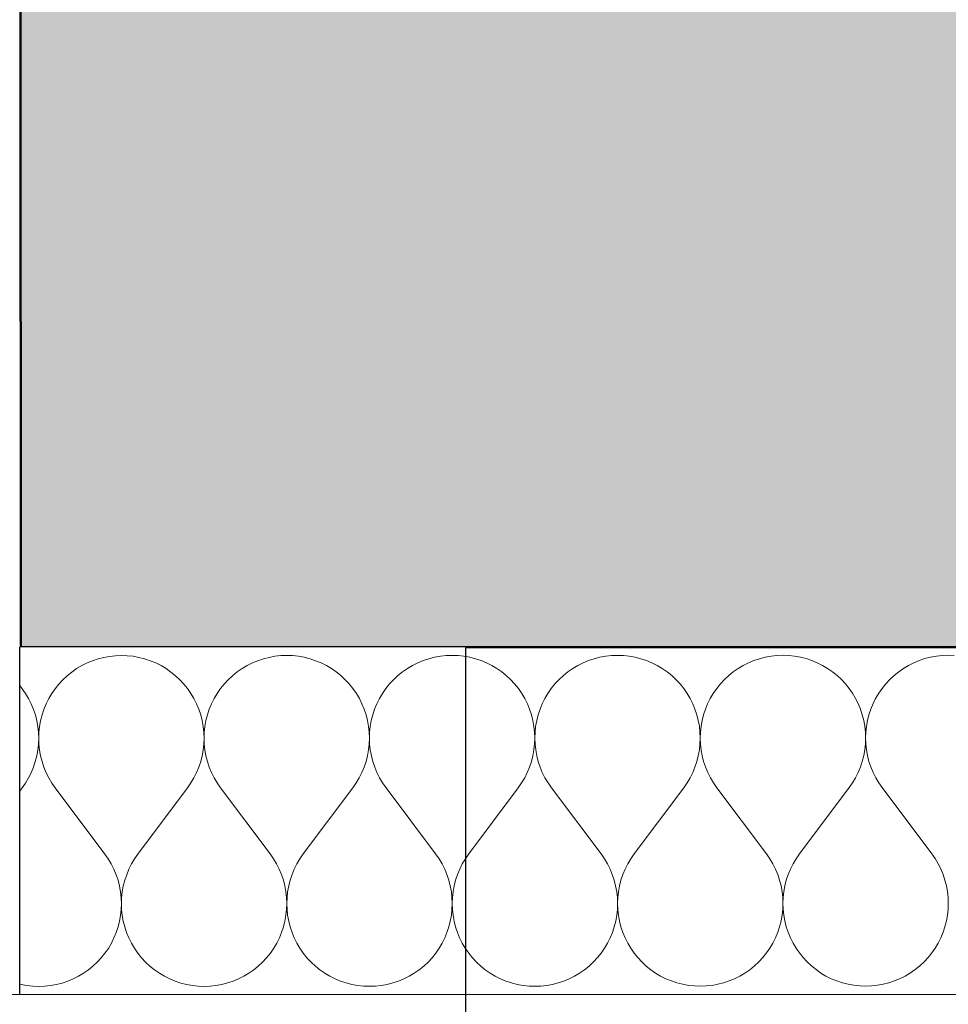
# Model space of a CAD drawing. Header units: millimetres. Extents: x -28761 to 4793, y -4271 to 20239.
# Tile 68 of 256: x -11399 to -10971, y 187 to 640. Entities that reach past the tile are written whole.
import ezdxf

# ---------------------------------------------------------------- set-up
doc = ezdxf.new("R2010")
doc.units = ezdxf.units.MM
doc.header["$MEASUREMENT"] = 0
doc.linetypes.add('Wipeout_Contour', pattern=[1000, 0, -1000])
for name, color, linetype in [('5._POHLED ZÁPADNÍ_1_Konstrukce - nenosné', 7, 'Continuous'), ('5._POHLED ZÁPADNÍ_1_Konstrukce - nosné', 7, 'Continuous'), ('5._POHLED ZÁPADNÍ_1_Nové_Konstrukce - nosné', 7, 'Continuous'), ('5._POHLED ZÁPADNÍ_1_Nové_Otvory – Dveře', 7, 'Continuous'), ('5._POHLED ZÁPADNÍ_1_Nové_Výplně – Řezové', 7, 'Continuous'), ('5._POHLED ZÁPADNÍ_1_TZB - elektroinstalace', 7, 'Continuous'), ('5._POHLED ZÁPADNÍ_1_Výplně – Řezové', 7, 'Continuous')]:
    doc.layers.add(name, color=color, linetype=linetype)

# ---------------------------------------------------------------- blocks, each defined once
blk = doc.blocks.new('*X5', base_point=(-30186.65, -6515.26))
at = {"layer": '5._POHLED ZÁPADNÍ_1_Nové_Výplně – Řezové', "color": 21, "linetype": 'Continuous', "lineweight": 20, "true_color": 0xffaaaa}
for p, q in [((-11365.8, 344.87), (-11368.31, 343.83)), ((-11363.22, 345.73), (-11365.8, 344.87)), ((-11360.58, 346.41), (-11363.22, 345.73)), ((-11357.91, 346.89), (-11360.58, 346.41)), ((-11355.2, 347.18), (-11357.91, 346.89)), ((-11352.48, 347.28), (-11355.2, 347.18)), ((-11349.76, 347.19), (-11352.48, 347.28)), ((-11347.06, 346.9), (-11349.76, 347.19)), ((-11344.38, 346.41), (-11347.06, 346.9)), ((-11341.75, 345.74), (-11344.38, 346.41)), ((-11339.16, 344.88), (-11341.75, 345.74)), ((-11336.65, 343.84), (-11339.16, 344.88)), ((-11289.61, 344.9), (-11292.12, 343.85)), ((-11287.03, 345.76), (-11289.61, 344.9)), ((-11284.39, 346.43), (-11287.03, 345.76)), ((-11281.72, 346.92), (-11284.39, 346.43)), ((-11279.01, 347.21), (-11281.72, 346.92)), ((-11276.29, 347.3), (-11279.01, 347.21)), ((-11273.57, 347.21), (-11276.29, 347.3)), ((-11270.87, 346.92), (-11273.57, 347.21)), ((-11268.19, 346.44), (-11270.87, 346.92)), ((-11265.56, 345.76), (-11268.19, 346.44)), ((-11262.97, 344.9), (-11265.56, 345.76)), ((-11260.46, 343.86), (-11262.97, 344.9)), ((-11213.42, 344.92), (-11215.93, 343.88)), ((-11210.84, 345.78), (-11213.42, 344.92)), ((-11208.2, 346.45), (-11210.84, 345.78)), ((-11205.53, 346.94), (-11208.2, 346.45)), ((-11202.82, 347.23), (-11205.53, 346.94)), ((-11200.1, 347.33), (-11202.82, 347.23)), ((-11197.38, 347.23), (-11200.1, 347.33)), ((-11194.68, 346.94), (-11197.38, 347.23)), ((-11192, 346.46), (-11194.68, 346.94)), ((-11189.37, 345.79), (-11192, 346.46)), ((-11186.78, 344.93), (-11189.37, 345.79)), ((-11184.27, 343.89), (-11186.78, 344.93)), ((-11137.23, 344.94), (-11139.74, 343.9)), ((-11134.65, 345.8), (-11137.23, 344.94)), ((-11132.01, 346.48), (-11134.65, 345.8)), ((-11129.34, 346.96), (-11132.01, 346.48)), ((-11126.63, 347.25), (-11129.34, 346.96)), ((-11123.91, 347.35), (-11126.63, 347.25)), ((-11121.19, 347.25), (-11123.91, 347.35)), ((-11118.49, 346.96), (-11121.19, 347.25)), ((-11115.81, 346.48), (-11118.49, 346.96)), ((-11113.17, 345.81), (-11115.81, 346.48)), ((-11110.59, 344.95), (-11113.17, 345.81)), ((-11108.08, 343.91), (-11110.59, 344.95)), ((-11061.04, 344.96), (-11063.55, 343.92)), ((-11058.46, 345.82), (-11061.04, 344.96)), ((-11055.82, 346.5), (-11058.46, 345.82)), ((-11053.15, 346.98), (-11055.82, 346.5)), ((-11050.44, 347.27), (-11053.15, 346.98)), ((-11047.72, 347.37), (-11050.44, 347.27)), ((-11045, 347.28), (-11047.72, 347.37)), ((-11042.3, 346.99), (-11045, 347.28)), ((-11039.62, 346.5), (-11042.3, 346.99)), ((-11036.98, 345.83), (-11039.62, 346.5)), ((-11034.4, 344.97), (-11036.98, 345.83)), ((-11031.89, 343.93), (-11034.4, 344.97)), ((-10984.85, 344.99), (-10987.36, 343.94)), ((-10982.27, 345.85), (-10984.85, 344.99)), ((-10979.63, 346.52), (-10982.27, 345.85)), ((-10976.95, 347), (-10979.63, 346.52)), ((-10974.25, 347.3), (-10976.95, 347)), ((-10971.53, 347.39), (-10974.25, 347.3)), ((-10968.81, 347.3), (-10971.53, 347.39)), ((-11373.09, 341.22), (-11375.32, 339.67)), ((-11370.75, 342.61), (-11373.09, 341.22)), ((-11368.31, 343.83), (-11370.75, 342.61)), ((-11334.22, 342.62), (-11336.65, 343.84)), ((-11331.88, 341.24), (-11334.22, 342.62)), ((-11329.64, 339.68), (-11331.88, 341.24)), ((-11296.89, 341.25), (-11299.13, 339.69)), ((-11294.56, 342.64), (-11296.89, 341.25)), ((-11292.12, 343.85), (-11294.56, 342.64)), ((-11258.03, 342.65), (-11260.46, 343.86)), ((-11255.69, 341.26), (-11258.03, 342.65)), ((-11253.45, 339.71), (-11255.69, 341.26)), ((-11220.7, 341.27), (-11222.94, 339.72)), ((-11218.37, 342.66), (-11220.7, 341.27)), ((-11215.93, 343.88), (-11218.37, 342.66)), ((-11181.84, 342.67), (-11184.27, 343.89)), ((-11179.5, 341.28), (-11181.84, 342.67)), ((-11177.26, 339.73), (-11179.5, 341.28)), ((-11144.51, 341.29), (-11146.75, 339.74)), ((-11142.17, 342.68), (-11144.51, 341.29)), ((-11139.74, 343.9), (-11142.17, 342.68)), ((-11105.65, 342.69), (-11108.08, 343.91)), ((-11103.31, 341.3), (-11105.65, 342.69)), ((-11101.07, 339.75), (-11103.31, 341.3)), ((-11068.32, 341.31), (-11070.56, 339.76)), ((-11065.98, 342.7), (-11068.32, 341.31)), ((-11063.55, 343.92), (-11065.98, 342.7)), ((-11029.46, 342.71), (-11031.89, 343.93)), ((-11027.12, 341.33), (-11029.46, 342.71)), ((-11024.88, 339.77), (-11027.12, 341.33)), ((-10992.13, 341.34), (-10994.37, 339.78)), ((-10989.79, 342.73), (-10992.13, 341.34)), ((-10987.36, 343.94), (-10989.79, 342.73)), ((-11379.43, 336.11), (-11381.28, 334.12)), ((-11377.44, 337.96), (-11379.43, 336.11)), ((-11375.32, 339.67), (-11377.44, 337.96)), ((-11327.53, 337.98), (-11329.64, 339.68)), ((-11325.53, 336.12), (-11327.53, 337.98)), ((-11323.68, 334.13), (-11325.53, 336.12)), ((-11303.24, 336.13), (-11305.09, 334.14)), ((-11301.25, 337.99), (-11303.24, 336.13)), ((-11299.13, 339.69), (-11301.25, 337.99)), ((-11251.33, 338), (-11253.45, 339.71)), ((-11249.34, 336.15), (-11251.33, 338)), ((-11247.49, 334.16), (-11249.34, 336.15)), ((-11227.05, 336.15), (-11228.9, 334.16)), ((-11225.06, 338.01), (-11227.05, 336.15)), ((-11222.94, 339.72), (-11225.06, 338.01)), ((-11175.14, 338.02), (-11177.26, 339.73)), ((-11173.15, 336.17), (-11175.14, 338.02)), ((-11171.3, 334.18), (-11173.15, 336.17)), ((-11150.85, 336.18), (-11152.71, 334.18)), ((-11148.86, 338.03), (-11150.85, 336.18)), ((-11146.75, 339.74), (-11148.86, 338.03)), ((-11098.95, 338.04), (-11101.07, 339.75)), ((-11096.96, 336.19), (-11098.95, 338.04)), ((-11095.11, 334.2), (-11096.96, 336.19)), ((-11074.66, 336.2), (-11076.52, 334.21)), ((-11072.67, 338.05), (-11074.66, 336.2)), ((-11070.56, 339.76), (-11072.67, 338.05)), ((-11022.76, 338.07), (-11024.88, 339.77)), ((-11020.77, 336.21), (-11022.76, 338.07)), ((-11018.92, 334.22), (-11020.77, 336.21)), ((-10998.47, 336.22), (-11000.33, 334.23)), ((-10996.48, 338.08), (-10998.47, 336.22)), ((-10994.37, 339.78), (-10996.48, 338.08)), ((-11398.16, 331.99), (-11399.3, 333.4)), ((-11396.61, 329.76), (-11398.16, 331.99)), ((-11382.98, 332), (-11384.53, 329.76)), ((-11381.28, 334.12), (-11382.98, 332)), ((-11321.97, 332.01), (-11323.68, 334.13)), ((-11320.42, 329.78), (-11321.97, 332.01)), ((-11306.79, 332.02), (-11308.34, 329.78)), ((-11305.09, 334.14), (-11306.79, 332.02)), ((-11245.78, 332.04), (-11247.49, 334.16)), ((-11244.23, 329.8), (-11245.78, 332.04)), ((-11230.6, 332.04), (-11232.15, 329.81)), ((-11228.9, 334.16), (-11230.6, 332.04)), ((-11169.59, 332.06), (-11171.3, 334.18)), ((-11168.04, 329.82), (-11169.59, 332.06)), ((-11154.41, 332.06), (-11155.96, 329.83)), ((-11152.71, 334.18), (-11154.41, 332.06)), ((-11093.4, 332.08), (-11095.11, 334.2)), ((-11091.85, 329.85), (-11093.4, 332.08)), ((-11078.22, 332.09), (-11079.77, 329.85)), ((-11076.52, 334.21), (-11078.22, 332.09)), ((-11017.21, 332.1), (-11018.92, 334.22)), ((-11015.66, 329.87), (-11017.21, 332.1)), ((-11002.03, 332.11), (-11003.58, 329.87)), ((-11000.33, 334.23), (-11002.03, 332.11)), ((-11395.22, 327.42), (-11396.61, 329.76)), ((-11394.01, 324.98), (-11395.22, 327.42)), ((-11385.92, 327.42), (-11387.14, 324.99)), ((-11384.53, 329.76), (-11385.92, 327.42)), ((-11319.03, 327.44), (-11320.42, 329.78)), ((-11317.82, 325.01), (-11319.03, 327.44)), ((-11309.73, 327.44), (-11310.95, 325.01)), ((-11308.34, 329.78), (-11309.73, 327.44)), ((-11242.84, 327.46), (-11244.23, 329.8)), ((-11241.63, 325.03), (-11242.84, 327.46)), ((-11233.54, 327.46), (-11234.76, 325.03)), ((-11232.15, 329.81), (-11233.54, 327.46)), ((-11166.65, 327.48), (-11168.04, 329.82)), ((-11165.44, 325.05), (-11166.65, 327.48)), ((-11157.35, 327.49), (-11158.57, 325.05)), ((-11155.96, 329.83), (-11157.35, 327.49)), ((-11090.46, 327.51), (-11091.85, 329.85)), ((-11089.25, 325.07), (-11090.46, 327.51)), ((-11081.16, 327.51), (-11082.38, 325.08)), ((-11079.77, 329.85), (-11081.16, 327.51)), ((-11014.27, 327.53), (-11015.66, 329.87)), ((-11013.06, 325.1), (-11014.27, 327.53)), ((-11004.97, 327.53), (-11006.18, 325.1)), ((-11003.58, 329.87), (-11004.97, 327.53)), ((-11392.97, 322.47), (-11394.01, 324.98)), ((-11392.11, 319.89), (-11392.97, 322.47)), ((-11388.18, 322.47), (-11389.03, 319.89)), ((-11387.14, 324.99), (-11388.18, 322.47)), ((-11316.78, 322.49), (-11317.82, 325.01)), ((-11315.92, 319.91), (-11316.78, 322.49)), ((-11311.99, 322.49), (-11312.84, 319.91)), ((-11310.95, 325.01), (-11311.99, 322.49)), ((-11240.59, 322.52), (-11241.63, 325.03)), ((-11239.73, 319.93), (-11240.59, 322.52)), ((-11235.8, 322.52), (-11236.65, 319.93)), ((-11234.76, 325.03), (-11235.8, 322.52)), ((-11164.4, 322.54), (-11165.44, 325.05)), ((-11163.54, 319.96), (-11164.4, 322.54)), ((-11159.6, 322.54), (-11160.46, 319.96)), ((-11158.57, 325.05), (-11159.6, 322.54)), ((-11088.21, 322.56), (-11089.25, 325.07)), ((-11087.35, 319.98), (-11088.21, 322.56)), ((-11083.41, 322.56), (-11084.27, 319.98)), ((-11082.38, 325.08), (-11083.41, 322.56)), ((-11012.01, 322.58), (-11013.06, 325.1)), ((-11011.16, 320), (-11012.01, 322.58)), ((-11007.22, 322.58), (-11008.08, 320)), ((-11006.18, 325.1), (-11007.22, 322.58)), ((-11391.44, 317.25), (-11392.11, 319.89)), ((-11389.03, 319.89), (-11389.7, 317.25)), ((-11315.25, 317.28), (-11315.92, 319.91)), ((-11312.84, 319.91), (-11313.51, 317.28)), ((-11239.06, 317.3), (-11239.73, 319.93)), ((-11236.65, 319.93), (-11237.32, 317.3)), ((-11162.86, 317.32), (-11163.54, 319.96)), ((-11160.46, 319.96), (-11161.13, 317.32)), ((-11086.67, 317.34), (-11087.35, 319.98)), ((-11084.27, 319.98), (-11084.94, 317.34)), ((-11010.48, 317.36), (-11011.16, 320)), ((-11008.08, 320), (-11008.75, 317.37)), ((-11390.95, 314.58), (-11391.44, 317.25)), ((-11390.66, 311.87), (-11390.95, 314.58)), ((-11390.18, 314.58), (-11390.47, 311.87)), ((-11389.7, 317.25), (-11390.18, 314.58)), ((-11314.76, 314.6), (-11315.25, 317.28)), ((-11314.47, 311.89), (-11314.76, 314.6)), ((-11313.99, 314.6), (-11314.28, 311.89)), ((-11313.51, 317.28), (-11313.99, 314.6)), ((-11238.57, 314.62), (-11239.06, 317.3)), ((-11238.28, 311.92), (-11238.57, 314.62)), ((-11237.8, 314.62), (-11238.09, 311.92)), ((-11237.32, 317.3), (-11237.8, 314.62)), ((-11162.38, 314.64), (-11162.86, 317.32)), ((-11162.09, 311.94), (-11162.38, 314.64)), ((-11161.61, 314.64), (-11161.9, 311.94)), ((-11161.13, 317.32), (-11161.61, 314.64)), ((-11086.19, 314.67), (-11086.67, 317.34)), ((-11085.9, 311.96), (-11086.19, 314.67)), ((-11085.42, 314.67), (-11085.71, 311.96)), ((-11084.94, 317.34), (-11085.42, 314.67)), ((-11010, 314.69), (-11010.48, 317.36)), ((-11009.71, 311.98), (-11010, 314.69)), ((-11009.23, 314.69), (-11009.52, 311.98)), ((-11008.75, 317.37), (-11009.23, 314.69)), ((-11390.67, 306.43), (-11390.57, 309.15)), ((-11390.57, 309.15), (-11390.66, 311.87)), ((-11390.47, 311.87), (-11390.57, 309.15)), ((-11390.57, 309.15), (-11390.47, 306.43)), ((-11314.48, 306.46), (-11314.38, 309.17)), ((-11314.38, 309.17), (-11314.47, 311.89)), ((-11314.28, 311.89), (-11314.38, 309.17)), ((-11314.38, 309.17), (-11314.28, 306.46)), ((-11238.19, 309.2), (-11238.28, 311.92)), ((-11238.28, 306.48), (-11238.19, 309.2)), ((-11238.09, 311.92), (-11238.19, 309.2)), ((-11238.19, 309.2), (-11238.09, 306.48)), ((-11162, 309.22), (-11162.09, 311.94)), ((-11162.09, 306.5), (-11162, 309.22)), ((-11161.9, 311.94), (-11162, 309.22)), ((-11162, 309.22), (-11161.9, 306.5)), ((-11085.81, 309.24), (-11085.9, 311.96)), ((-11085.9, 306.52), (-11085.81, 309.24)), ((-11085.71, 311.96), (-11085.81, 309.24)), ((-11085.81, 309.24), (-11085.71, 306.52)), ((-11009.62, 309.26), (-11009.71, 311.98)), ((-11009.71, 306.54), (-11009.62, 309.26)), ((-11009.52, 311.98), (-11009.62, 309.26)), ((-11009.62, 309.26), (-11009.52, 306.54)), ((-11390.96, 303.73), (-11390.67, 306.43)), ((-11390.47, 306.43), (-11390.17, 303.73)), ((-11314.77, 303.75), (-11314.48, 306.46)), ((-11314.28, 306.46), (-11313.98, 303.75)), ((-11238.58, 303.77), (-11238.28, 306.48)), ((-11238.09, 306.48), (-11237.79, 303.77)), ((-11162.39, 303.8), (-11162.09, 306.5)), ((-11161.9, 306.5), (-11161.6, 303.8)), ((-11086.2, 303.82), (-11085.9, 306.52)), ((-11085.71, 306.52), (-11085.41, 303.82)), ((-11010.49, 301.16), (-11010.01, 303.84)), ((-11010.01, 303.84), (-11009.71, 306.54)), ((-11009.52, 306.54), (-11009.22, 303.84)), ((-11009.22, 303.84), (-11008.74, 301.16)), ((-11392.12, 298.42), (-11391.44, 301.05)), ((-11391.44, 301.05), (-11390.96, 303.73)), ((-11390.17, 303.73), (-11389.69, 301.05)), ((-11389.69, 301.05), (-11389.01, 298.42)), ((-11315.93, 298.44), (-11315.25, 301.07)), ((-11315.25, 301.07), (-11314.77, 303.75)), ((-11313.98, 303.75), (-11313.5, 301.07)), ((-11313.5, 301.07), (-11312.82, 298.44)), ((-11239.73, 298.46), (-11239.06, 301.1)), ((-11239.06, 301.1), (-11238.58, 303.77)), ((-11237.79, 303.77), (-11237.31, 301.1)), ((-11237.31, 301.1), (-11236.63, 298.46)), ((-11163.54, 298.48), (-11162.87, 301.12)), ((-11162.87, 301.12), (-11162.39, 303.8)), ((-11161.6, 303.8), (-11161.12, 301.12)), ((-11161.12, 301.12), (-11160.44, 298.48)), ((-11087.35, 298.5), (-11086.68, 301.14)), ((-11086.68, 301.14), (-11086.2, 303.82)), ((-11085.41, 303.82), (-11084.93, 301.14)), ((-11084.93, 301.14), (-11084.25, 298.51)), ((-11011.16, 298.53), (-11010.49, 301.16)), ((-11008.74, 301.16), (-11008.06, 298.53)), ((-11394.02, 293.32), (-11392.98, 295.83)), ((-11392.98, 295.83), (-11392.12, 298.42)), ((-11389.01, 298.42), (-11388.15, 295.84)), ((-11388.15, 295.84), (-11387.11, 293.32)), ((-11317.83, 293.34), (-11316.79, 295.86)), ((-11316.79, 295.86), (-11315.93, 298.44)), ((-11312.82, 298.44), (-11311.96, 295.86)), ((-11311.96, 295.86), (-11310.92, 293.35)), ((-11241.64, 293.37), (-11240.6, 295.88)), ((-11240.6, 295.88), (-11239.73, 298.46)), ((-11236.63, 298.46), (-11235.77, 295.88)), ((-11235.77, 295.88), (-11234.73, 293.37)), ((-11165.45, 293.39), (-11164.4, 295.9)), ((-11164.4, 295.9), (-11163.54, 298.48)), ((-11160.44, 298.48), (-11159.58, 295.9)), ((-11159.58, 295.9), (-11158.54, 293.39)), ((-11089.26, 293.41), (-11088.21, 295.92)), ((-11088.21, 295.92), (-11087.35, 298.5)), ((-11084.25, 298.51), (-11083.39, 295.93)), ((-11083.39, 295.93), (-11082.35, 293.41)), ((-11013.07, 293.43), (-11012.02, 295.95)), ((-11012.02, 295.95), (-11011.16, 298.53)), ((-11008.06, 298.53), (-11007.2, 295.95)), ((-11007.2, 295.95), (-11006.16, 293.44)), ((-11396.63, 288.55), (-11395.24, 290.89)), ((-11395.24, 290.89), (-11394.02, 293.32)), ((-11387.11, 293.32), (-11385.89, 290.89)), ((-11385.89, 290.89), (-11384.5, 288.55)), ((-11320.44, 288.57), (-11319.05, 290.91)), ((-11319.05, 290.91), (-11317.83, 293.34)), ((-11310.92, 293.35), (-11309.7, 290.91)), ((-11309.7, 290.91), (-11308.31, 288.58)), ((-11244.25, 288.6), (-11242.86, 290.93)), ((-11242.86, 290.93), (-11241.64, 293.37)), ((-11234.73, 293.37), (-11233.51, 290.94)), ((-11233.51, 290.94), (-11232.12, 288.6)), ((-11168.06, 288.62), (-11166.67, 290.96)), ((-11166.67, 290.96), (-11165.45, 293.39)), ((-11158.54, 293.39), (-11157.32, 290.96)), ((-11157.32, 290.96), (-11155.92, 288.62)), ((-11091.87, 288.64), (-11090.48, 290.98)), ((-11090.48, 290.98), (-11089.26, 293.41)), ((-11082.35, 293.41), (-11081.13, 290.98)), ((-11081.13, 290.98), (-11079.73, 288.64)), ((-11015.67, 288.66), (-11014.29, 291)), ((-11014.29, 291), (-11013.07, 293.43)), ((-11006.16, 293.44), (-11004.93, 291)), ((-11004.93, 291), (-11003.54, 288.67)), ((-11399.28, 284.85), (-11398.18, 286.32)), ((-11398.18, 286.32), (-11396.63, 288.55)), ((-11384.5, 288.55), (-11382.94, 286.32)), ((-11360.08, 255.85), (-11382.94, 286.32)), ((-11344.84, 255.86), (-11321.99, 286.34)), ((-11321.99, 286.34), (-11320.44, 288.57)), ((-11308.31, 288.58), (-11306.75, 286.34)), ((-11283.89, 255.87), (-11306.75, 286.34)), ((-11268.65, 255.88), (-11245.8, 286.36)), ((-11245.8, 286.36), (-11244.25, 288.6)), ((-11232.12, 288.6), (-11230.56, 286.37)), ((-11207.69, 255.9), (-11230.56, 286.37)), ((-11192.46, 255.9), (-11169.61, 286.38)), ((-11169.61, 286.38), (-11168.06, 288.62)), ((-11155.92, 288.62), (-11154.37, 286.39)), ((-11131.5, 255.92), (-11154.37, 286.39)), ((-11116.27, 255.92), (-11093.42, 286.41)), ((-11093.42, 286.41), (-11091.87, 288.64)), ((-11079.73, 288.64), (-11078.18, 286.41)), ((-11055.31, 255.94), (-11078.18, 286.41)), ((-11040.08, 255.95), (-11017.23, 286.43)), ((-11017.23, 286.43), (-11015.67, 288.66)), ((-11003.54, 288.67), (-11001.99, 286.43)), ((-10979.12, 255.96), (-11001.99, 286.43)), ((-11358.52, 253.62), (-11360.08, 255.85)), ((-11344.84, 255.86), (-11346.39, 253.62)), ((-11282.33, 253.64), (-11283.89, 255.87)), ((-11268.65, 255.88), (-11270.2, 253.64)), ((-11206.14, 253.66), (-11207.69, 255.9)), ((-11192.46, 255.9), (-11194.01, 253.67)), ((-11129.95, 253.69), (-11131.5, 255.92)), ((-11116.27, 255.92), (-11117.82, 253.69)), ((-11053.76, 253.71), (-11055.31, 255.94)), ((-11040.08, 255.95), (-11041.63, 253.71)), ((-10977.57, 253.73), (-10979.12, 255.96)), ((-11357.13, 251.28), (-11358.52, 253.62)), ((-11355.91, 248.85), (-11357.13, 251.28)), ((-11347.78, 251.28), (-11349, 248.85)), ((-11346.39, 253.62), (-11347.78, 251.28)), ((-11280.94, 251.3), (-11282.33, 253.64)), ((-11279.72, 248.87), (-11280.94, 251.3)), ((-11271.59, 251.31), (-11272.81, 248.87)), ((-11270.2, 253.64), (-11271.59, 251.31)), ((-11204.75, 251.33), (-11206.14, 253.66)), ((-11203.53, 248.89), (-11204.75, 251.33)), ((-11195.4, 251.33), (-11196.62, 248.9)), ((-11194.01, 253.67), (-11195.4, 251.33)), ((-11128.56, 251.35), (-11129.95, 253.69)), ((-11127.34, 248.92), (-11128.56, 251.35)), ((-11119.21, 251.35), (-11120.43, 248.92)), ((-11117.82, 253.69), (-11119.21, 251.35)), ((-11052.37, 251.37), (-11053.76, 253.71)), ((-11051.15, 248.94), (-11052.37, 251.37)), ((-11043.02, 251.37), (-11044.24, 248.94)), ((-11041.63, 253.71), (-11043.02, 251.37)), ((-10976.18, 251.39), (-10977.57, 253.73)), ((-10974.96, 248.96), (-10976.18, 251.39)), ((-11354.87, 246.34), (-11355.91, 248.85)), ((-11354, 243.76), (-11354.87, 246.34)), ((-11350.04, 246.34), (-11350.9, 243.76)), ((-11349, 248.85), (-11350.04, 246.34)), ((-11278.68, 246.36), (-11279.72, 248.87)), ((-11277.81, 243.78), (-11278.68, 246.36)), ((-11273.85, 246.36), (-11274.71, 243.78)), ((-11272.81, 248.87), (-11273.85, 246.36)), ((-11202.49, 246.38), (-11203.53, 248.89)), ((-11201.62, 243.8), (-11202.49, 246.38)), ((-11197.66, 246.38), (-11198.52, 243.8)), ((-11196.62, 248.9), (-11197.66, 246.38)), ((-11126.29, 246.4), (-11127.34, 248.92)), ((-11125.43, 243.82), (-11126.29, 246.4)), ((-11121.47, 246.41), (-11122.33, 243.82)), ((-11120.43, 248.92), (-11121.47, 246.41)), ((-11050.1, 246.43), (-11051.15, 248.94)), ((-11049.24, 243.85), (-11050.1, 246.43)), ((-11045.28, 246.43), (-11046.14, 243.85)), ((-11044.24, 248.94), (-11045.28, 246.43)), ((-10973.91, 246.45), (-10974.96, 248.96)), ((-10973.05, 243.87), (-10973.91, 246.45)), ((-11353.33, 241.12), (-11354, 243.76)), ((-11352.84, 238.44), (-11353.33, 241.12)), ((-11351.58, 241.12), (-11352.06, 238.44)), ((-11350.9, 243.76), (-11351.58, 241.12)), ((-11277.14, 241.14), (-11277.81, 243.78)), ((-11276.65, 238.47), (-11277.14, 241.14)), ((-11275.39, 241.14), (-11275.87, 238.47)), ((-11274.71, 243.78), (-11275.39, 241.14)), ((-11200.95, 241.17), (-11201.62, 243.8)), ((-11200.46, 238.49), (-11200.95, 241.17)), ((-11199.19, 241.17), (-11199.68, 238.49)), ((-11198.52, 243.8), (-11199.19, 241.17)), ((-11124.76, 241.19), (-11125.43, 243.82)), ((-11124.27, 238.51), (-11124.76, 241.19)), ((-11123, 241.19), (-11123.49, 238.51)), ((-11122.33, 243.82), (-11123, 241.19)), ((-11048.57, 241.21), (-11049.24, 243.85)), ((-11048.08, 238.53), (-11048.57, 241.21)), ((-11046.81, 241.21), (-11047.3, 238.53)), ((-11046.14, 243.85), (-11046.81, 241.21)), ((-10972.38, 241.23), (-10973.05, 243.87)), ((-10971.89, 238.56), (-10972.38, 241.23)), ((-11352.55, 235.74), (-11352.84, 238.44)), ((-11352.06, 238.44), (-11352.35, 235.74)), ((-11276.36, 235.76), (-11276.65, 238.47)), ((-11275.87, 238.47), (-11276.16, 235.76)), ((-11200.17, 235.78), (-11200.46, 238.49)), ((-11199.68, 238.49), (-11199.97, 235.78)), ((-11123.98, 235.81), (-11124.27, 238.51)), ((-11123.88, 233.09), (-11123.98, 235.81)), ((-11123.78, 235.81), (-11123.88, 233.09)), ((-11123.49, 238.51), (-11123.78, 235.81)), ((-11047.79, 235.83), (-11048.08, 238.53)), ((-11047.69, 233.11), (-11047.79, 235.83)), ((-11047.59, 235.83), (-11047.69, 233.11)), ((-11047.3, 238.53), (-11047.59, 235.83)), ((-10971.6, 235.85), (-10971.89, 238.56)), ((-10971.5, 233.13), (-10971.6, 235.85)), ((-11352.45, 233.02), (-11352.55, 235.74)), ((-11352.54, 230.3), (-11352.45, 233.02)), ((-11352.35, 235.74), (-11352.45, 233.02)), ((-11352.45, 233.02), (-11352.35, 230.3)), ((-11276.26, 233.04), (-11276.36, 235.76)), ((-11276.35, 230.32), (-11276.26, 233.04)), ((-11276.16, 235.76), (-11276.26, 233.04)), ((-11276.26, 233.04), (-11276.16, 230.32)), ((-11200.07, 233.07), (-11200.17, 235.78)), ((-11200.16, 230.35), (-11200.07, 233.07)), ((-11199.97, 235.78), (-11200.07, 233.07)), ((-11200.07, 233.07), (-11199.97, 230.35)), ((-11123.97, 230.37), (-11123.88, 233.09)), ((-11123.88, 233.09), (-11123.78, 230.37)), ((-11047.78, 230.39), (-11047.69, 233.11)), ((-11047.69, 233.11), (-11047.59, 230.39)), ((-10971.59, 230.41), (-10971.5, 233.13)), ((-11353.31, 224.92), (-11352.83, 227.6)), ((-11352.83, 227.6), (-11352.54, 230.3)), ((-11352.35, 230.3), (-11352.06, 227.6)), ((-11352.06, 227.6), (-11351.58, 224.92)), ((-11277.12, 224.94), (-11276.64, 227.62)), ((-11276.64, 227.62), (-11276.35, 230.32)), ((-11276.16, 230.32), (-11275.87, 227.62)), ((-11275.87, 227.62), (-11275.39, 224.94)), ((-11200.93, 224.96), (-11200.45, 227.64)), ((-11200.45, 227.64), (-11200.16, 230.35)), ((-11199.97, 230.35), (-11199.68, 227.64)), ((-11199.68, 227.64), (-11199.2, 224.96)), ((-11124.74, 224.99), (-11124.26, 227.66)), ((-11124.26, 227.66), (-11123.97, 230.37)), ((-11123.78, 230.37), (-11123.49, 227.66)), ((-11123.49, 227.66), (-11123.01, 224.99)), ((-11048.55, 225.01), (-11048.07, 227.69)), ((-11048.07, 227.69), (-11047.78, 230.39)), ((-11047.59, 230.39), (-11047.3, 227.69)), ((-11047.3, 227.69), (-11046.82, 225.01)), ((-10972.36, 225.03), (-10971.88, 227.71)), ((-10971.88, 227.71), (-10971.59, 230.41)), ((-11354.84, 219.7), (-11353.98, 222.28)), ((-11353.98, 222.28), (-11353.31, 224.92)), ((-11351.58, 224.92), (-11350.91, 222.28)), ((-11350.91, 222.28), (-11350.05, 219.7)), ((-11278.65, 219.72), (-11277.79, 222.31)), ((-11277.79, 222.31), (-11277.12, 224.94)), ((-11275.39, 224.94), (-11274.72, 222.31)), ((-11274.72, 222.31), (-11273.86, 219.72)), ((-11202.46, 219.75), (-11201.6, 222.33)), ((-11201.6, 222.33), (-11200.93, 224.96)), ((-11199.2, 224.96), (-11198.53, 222.33)), ((-11198.53, 222.33), (-11197.67, 219.75)), ((-11126.27, 219.77), (-11125.41, 222.35)), ((-11125.41, 222.35), (-11124.74, 224.99)), ((-11123.01, 224.99), (-11122.34, 222.35)), ((-11122.34, 222.35), (-11121.48, 219.77)), ((-11050.08, 219.79), (-11049.22, 222.37)), ((-11049.22, 222.37), (-11048.55, 225.01)), ((-11046.82, 225.01), (-11046.15, 222.37)), ((-11046.15, 222.37), (-11045.29, 219.79)), ((-10973.89, 219.81), (-10973.03, 222.39)), ((-10973.03, 222.39), (-10972.36, 225.03)), ((-11355.88, 217.19), (-11354.84, 219.7)), ((-11350.05, 219.7), (-11349.01, 217.19)), ((-11279.69, 217.21), (-11278.65, 219.72)), ((-11273.86, 219.72), (-11272.82, 217.21)), ((-11203.5, 217.23), (-11202.46, 219.75)), ((-11197.67, 219.75), (-11196.63, 217.23)), ((-11127.31, 217.25), (-11126.27, 219.77)), ((-11121.48, 219.77), (-11120.44, 217.26)), ((-11051.12, 217.28), (-11050.08, 219.79)), ((-11045.29, 219.79), (-11044.25, 217.28)), ((-10974.93, 217.3), (-10973.89, 219.81)), ((-11358.48, 212.41), (-11357.1, 214.75)), ((-11357.1, 214.75), (-11355.88, 217.19)), ((-11349.01, 217.19), (-11347.79, 214.76)), ((-11347.79, 214.76), (-11346.4, 212.42)), ((-11282.29, 212.43), (-11280.91, 214.78)), ((-11280.91, 214.78), (-11279.69, 217.21)), ((-11272.82, 217.21), (-11271.6, 214.78)), ((-11271.6, 214.78), (-11270.21, 212.44)), ((-11206.1, 212.46), (-11204.72, 214.8)), ((-11204.72, 214.8), (-11203.5, 217.23)), ((-11196.63, 217.23), (-11195.41, 214.8)), ((-11195.41, 214.8), (-11194.02, 212.46)), ((-11129.91, 212.48), (-11128.53, 214.82)), ((-11128.53, 214.82), (-11127.31, 217.25)), ((-11120.44, 217.26), (-11119.22, 214.82)), ((-11119.22, 214.82), (-11117.83, 212.48)), ((-11053.72, 212.5), (-11052.33, 214.84)), ((-11052.33, 214.84), (-11051.12, 217.28)), ((-11044.25, 217.28), (-11043.03, 214.85)), ((-11043.03, 214.85), (-11041.64, 212.51)), ((-10977.53, 212.52), (-10976.14, 214.86)), ((-10976.14, 214.86), (-10974.93, 217.3)), ((-11361.74, 208.06), (-11360.03, 210.18)), ((-11360.03, 210.18), (-11358.48, 212.41)), ((-11346.4, 212.42), (-11344.85, 210.18)), ((-11344.85, 210.18), (-11343.15, 208.06)), ((-11285.55, 208.08), (-11283.84, 210.2)), ((-11283.84, 210.2), (-11282.29, 212.43)), ((-11270.21, 212.44), (-11268.66, 210.2)), ((-11268.66, 210.2), (-11266.96, 208.08)), ((-11209.36, 208.1), (-11207.65, 210.22)), ((-11207.65, 210.22), (-11206.1, 212.46)), ((-11194.02, 212.46), (-11192.47, 210.23)), ((-11192.47, 210.23), (-11190.77, 208.11)), ((-11133.17, 208.12), (-11131.46, 210.24)), ((-11131.46, 210.24), (-11129.91, 212.48)), ((-11117.83, 212.48), (-11116.28, 210.25)), ((-11116.28, 210.25), (-11114.58, 208.13)), ((-11056.98, 208.15), (-11055.27, 210.27)), ((-11055.27, 210.27), (-11053.72, 212.5)), ((-11041.64, 212.51), (-11040.09, 210.27)), ((-11040.09, 210.27), (-11038.38, 208.15)), ((-10980.79, 208.17), (-10979.08, 210.29)), ((-10979.08, 210.29), (-10977.53, 212.52)), ((-11367.7, 202.5), (-11365.58, 204.21)), ((-11365.58, 204.21), (-11363.59, 206.06)), ((-11363.59, 206.06), (-11361.74, 208.06)), ((-11343.15, 208.06), (-11341.29, 206.07)), ((-11341.29, 206.07), (-11339.3, 204.22)), ((-11339.3, 204.22), (-11337.18, 202.51)), ((-11291.51, 202.52), (-11289.39, 204.23)), ((-11289.39, 204.23), (-11287.4, 206.09)), ((-11287.4, 206.09), (-11285.55, 208.08)), ((-11266.96, 208.08), (-11265.1, 206.09)), ((-11265.1, 206.09), (-11263.11, 204.24)), ((-11263.11, 204.24), (-11260.99, 202.53)), ((-11215.32, 202.55), (-11213.2, 204.25)), ((-11213.2, 204.25), (-11211.21, 206.11)), ((-11211.21, 206.11), (-11209.36, 208.1)), ((-11190.77, 208.11), (-11188.91, 206.12)), ((-11188.91, 206.12), (-11186.92, 204.26)), ((-11186.92, 204.26), (-11184.8, 202.56)), ((-11139.13, 202.57), (-11137.01, 204.28)), ((-11137.01, 204.28), (-11135.02, 206.13)), ((-11135.02, 206.13), (-11133.17, 208.12)), ((-11114.58, 208.13), (-11112.72, 206.14)), ((-11112.72, 206.14), (-11110.73, 204.28)), ((-11110.73, 204.28), (-11108.61, 202.58)), ((-11062.94, 202.59), (-11060.82, 204.3)), ((-11060.82, 204.3), (-11058.83, 206.15)), ((-11058.83, 206.15), (-11056.98, 208.15)), ((-11038.38, 208.15), (-11036.53, 206.16)), ((-11036.53, 206.16), (-11034.54, 204.31)), ((-11034.54, 204.31), (-11032.42, 202.6)), ((-10986.75, 202.61), (-10984.63, 204.32)), ((-10984.63, 204.32), (-10982.64, 206.18)), ((-10982.64, 206.18), (-10980.79, 208.17)), ((-11374.7, 198.34), (-11372.27, 199.56)), ((-11372.27, 199.56), (-11369.93, 200.95)), ((-11369.93, 200.95), (-11367.7, 202.5)), ((-11337.18, 202.51), (-11334.95, 200.96)), ((-11334.95, 200.96), (-11332.61, 199.57)), ((-11332.61, 199.57), (-11330.18, 198.35)), ((-11298.51, 198.36), (-11296.08, 199.58)), ((-11296.08, 199.58), (-11293.74, 200.97)), ((-11293.74, 200.97), (-11291.51, 202.52)), ((-11260.99, 202.53), (-11258.76, 200.98)), ((-11258.76, 200.98), (-11256.42, 199.59)), ((-11256.42, 199.59), (-11253.99, 198.38)), ((-11222.32, 198.39), (-11219.89, 199.6)), ((-11219.89, 199.6), (-11217.55, 200.99)), ((-11217.55, 200.99), (-11215.32, 202.55)), ((-11184.8, 202.56), (-11182.57, 201)), ((-11182.57, 201), (-11180.23, 199.62)), ((-11180.23, 199.62), (-11177.8, 198.4)), ((-11146.13, 198.41), (-11143.7, 199.63)), ((-11143.7, 199.63), (-11141.36, 201.02)), ((-11141.36, 201.02), (-11139.13, 202.57)), ((-11108.61, 202.58), (-11106.38, 201.03)), ((-11106.38, 201.03), (-11104.04, 199.64)), ((-11104.04, 199.64), (-11101.6, 198.42)), ((-11069.94, 198.43), (-11067.51, 199.65)), ((-11067.51, 199.65), (-11065.17, 201.04)), ((-11065.17, 201.04), (-11062.94, 202.59)), ((-11032.42, 202.6), (-11030.19, 201.05)), ((-11030.19, 201.05), (-11027.85, 199.66)), ((-11027.85, 199.66), (-11025.41, 198.44)), ((-10993.75, 198.45), (-10991.32, 199.67)), ((-10991.32, 199.67), (-10988.98, 201.06)), ((-10988.98, 201.06), (-10986.75, 202.61)), ((-11399.25, 195.92), (-11398.64, 195.76)), ((-11398.64, 195.76), (-11395.96, 195.28)), ((-11395.96, 195.28), (-11393.25, 194.99)), ((-11387.82, 194.99), (-11385.11, 195.28)), ((-11385.11, 195.28), (-11382.43, 195.76)), ((-11382.43, 195.76), (-11379.8, 196.44)), ((-11379.8, 196.44), (-11377.22, 197.3)), ((-11377.22, 197.3), (-11374.7, 198.34)), ((-11330.18, 198.35), (-11327.66, 197.31)), ((-11327.66, 197.31), (-11325.08, 196.45)), ((-11325.08, 196.45), (-11322.44, 195.78)), ((-11322.44, 195.78), (-11319.77, 195.3)), ((-11319.77, 195.3), (-11317.06, 195.01)), ((-11317.06, 195.01), (-11314.34, 194.91)), ((-11314.34, 194.91), (-11311.62, 195.01)), ((-11311.62, 195.01), (-11308.92, 195.3)), ((-11308.92, 195.3), (-11306.24, 195.79)), ((-11306.24, 195.79), (-11303.61, 196.46)), ((-11303.61, 196.46), (-11301.03, 197.32)), ((-11301.03, 197.32), (-11298.51, 198.36)), ((-11253.99, 198.38), (-11251.47, 197.33)), ((-11251.47, 197.33), (-11248.89, 196.48)), ((-11248.89, 196.48), (-11246.25, 195.8)), ((-11246.25, 195.8), (-11243.58, 195.32)), ((-11243.58, 195.32), (-11240.87, 195.03)), ((-11240.87, 195.03), (-11238.15, 194.94)), ((-11238.15, 194.94), (-11235.43, 195.03)), ((-11235.43, 195.03), (-11232.73, 195.32)), ((-11232.73, 195.32), (-11230.05, 195.81)), ((-11230.05, 195.81), (-11227.42, 196.48)), ((-11227.42, 196.48), (-11224.84, 197.34)), ((-11224.84, 197.34), (-11222.32, 198.39)), ((-11177.8, 198.4), (-11175.28, 197.36)), ((-11175.28, 197.36), (-11172.7, 196.5)), ((-11172.7, 196.5), (-11170.06, 195.83)), ((-11170.06, 195.83), (-11167.39, 195.34)), ((-11167.39, 195.34), (-11164.68, 195.05)), ((-11164.68, 195.05), (-11161.96, 194.96)), ((-11161.96, 194.96), (-11159.24, 195.06)), ((-11159.24, 195.06), (-11156.54, 195.35)), ((-11156.54, 195.35), (-11153.86, 195.83)), ((-11153.86, 195.83), (-11151.23, 196.51)), ((-11151.23, 196.51), (-11148.65, 197.37)), ((-11148.65, 197.37), (-11146.13, 198.41)), ((-11101.6, 198.42), (-11099.09, 197.38)), ((-11099.09, 197.38), (-11096.51, 196.52)), ((-11096.51, 196.52), (-11093.87, 195.85)), ((-11093.87, 195.85), (-11091.2, 195.37)), ((-11091.2, 195.37), (-11088.49, 195.08)), ((-11088.49, 195.08), (-11085.77, 194.98)), ((-11085.77, 194.98), (-11083.05, 195.08)), ((-11083.05, 195.08), (-11080.35, 195.37)), ((-11080.35, 195.37), (-11077.67, 195.85)), ((-11077.67, 195.85), (-11075.04, 196.53)), ((-11075.04, 196.53), (-11072.45, 197.39)), ((-11072.45, 197.39), (-11069.94, 198.43)), ((-11025.41, 198.44), (-11022.9, 197.4)), ((-11022.9, 197.4), (-11020.32, 196.54)), ((-11020.32, 196.54), (-11017.68, 195.87)), ((-11017.68, 195.87), (-11015.01, 195.39)), ((-11015.01, 195.39), (-11012.3, 195.1)), ((-11012.3, 195.1), (-11009.58, 195)), ((-11009.58, 195), (-11006.86, 195.1)), ((-11006.86, 195.1), (-11004.16, 195.39)), ((-11004.16, 195.39), (-11001.48, 195.88)), ((-11001.48, 195.88), (-10998.85, 196.55)), ((-10998.85, 196.55), (-10996.26, 197.41)), ((-10996.26, 197.41), (-10993.75, 198.45)), ((-11393.25, 194.99), (-11390.53, 194.89)), ((-11390.53, 194.89), (-11387.82, 194.99))]:
    blk.add_line(p, q, dxfattribs=at)

msp = doc.modelspace()

# ---------------------------------------------------------------- hatches: boundary and pattern name
at = {"layer": '5._POHLED ZÁPADNÍ_1_Výplně – Řezové', "linetype": 'Continuous', "lineweight": 13}
msp.add_hatch(color=254, dxfattribs=at).paths.add_polyline_path([(-10060.88, 1011.47), (-11399.06, 1011.08), (-11399.01, 851.08), (-11398.86, 351.08), (-10060.68, 351.47)])

# ---------------------------------------------------------------- linework, layer by layer
at = {"layer": '5._POHLED ZÁPADNÍ_1_Konstrukce - nosné', "color": 7, "linetype": 'Continuous', "lineweight": 50}
msp.add_line((-11399.01, 851.08), (-11398.86, 351.08), dxfattribs=at)
at = {"layer": '5._POHLED ZÁPADNÍ_1_Konstrukce - nosné', "color": 7, "linetype": 'Continuous', "lineweight": 50, "flags": 128}
msp.add_lwpolyline([(-11398.86, 351.08), (-10060.68, 351.47)], dxfattribs=at)
at = {"layer": '5._POHLED ZÁPADNÍ_1_Nové_Otvory – Dveře', "color": 1, "linetype": 'Continuous', "lineweight": 25}
msp.add_line((-11399.01, 851.08), (-11398.86, 351.08), dxfattribs=at)

# ---------------------------------------------------------------- next in the draw order: wipeouts: each hides what was drawn before it
at = {"color": 254, "linetype": 'Wipeout_Contour', "lineweight": 0, "ltscale": 42958.305502}
msp.add_wipeout([(-10072.42, 351.47), (-11399.3, 351.08), (-11399.25, 191.08), (-10072.37, 191.47)], dxfattribs=at).dxf.layer = '5._POHLED ZÁPADNÍ_1_Nové_Výplně – Řezové'

# ---------------------------------------------------------------- next in the draw order: linework, layer by layer
at = {"layer": '5._POHLED ZÁPADNÍ_1_Nové_Konstrukce - nosné', "color": 1, "linetype": 'Continuous', "lineweight": 25}
msp.add_line((-11399.25, 191.08), (-11399.3, 351.08), dxfattribs=at)
at = {"layer": '5._POHLED ZÁPADNÍ_1_Nové_Konstrukce - nosné', "color": 1, "linetype": 'Continuous', "lineweight": 25, "flags": 128}
for points in [[(-10072.42, 351.47), (-11399.3, 351.08)], [(-11399.25, 191.08), (-10072.37, 191.47)]]:
    msp.add_lwpolyline(points, dxfattribs=at)
at = {"layer": '5._POHLED ZÁPADNÍ_1_Nové_Otvory – Dveře', "color": 1, "linetype": 'Continuous', "lineweight": 25}
for q in [(-11399.3, 351.08), (-12449.25, 190.77)]:
    msp.add_line((-11399.25, 191.08), q, dxfattribs=at)
at = {"layer": '5._POHLED ZÁPADNÍ_1_TZB - elektroinstalace', "color": 92, "linetype": 'Continuous', "lineweight": 25, "true_color": 0x00d700, "flags": 128}
msp.add_lwpolyline([(-11193.94, 100.78), (-10568.94, 100.78), (-10568.94, 350.78), (-11193.94, 350.78)], close=True, dxfattribs=at)

# ---------------------------------------------------------------- next in the draw order: block references
at = {"layer": '5._POHLED ZÁPADNÍ_1_Konstrukce - nenosné', "color": 9, "linetype": 'Continuous', "lineweight": 13}
msp.add_blockref('*X5', (-30186.65, -6515.26), dxfattribs=at)

doc.saveas('drawing.dxf')
